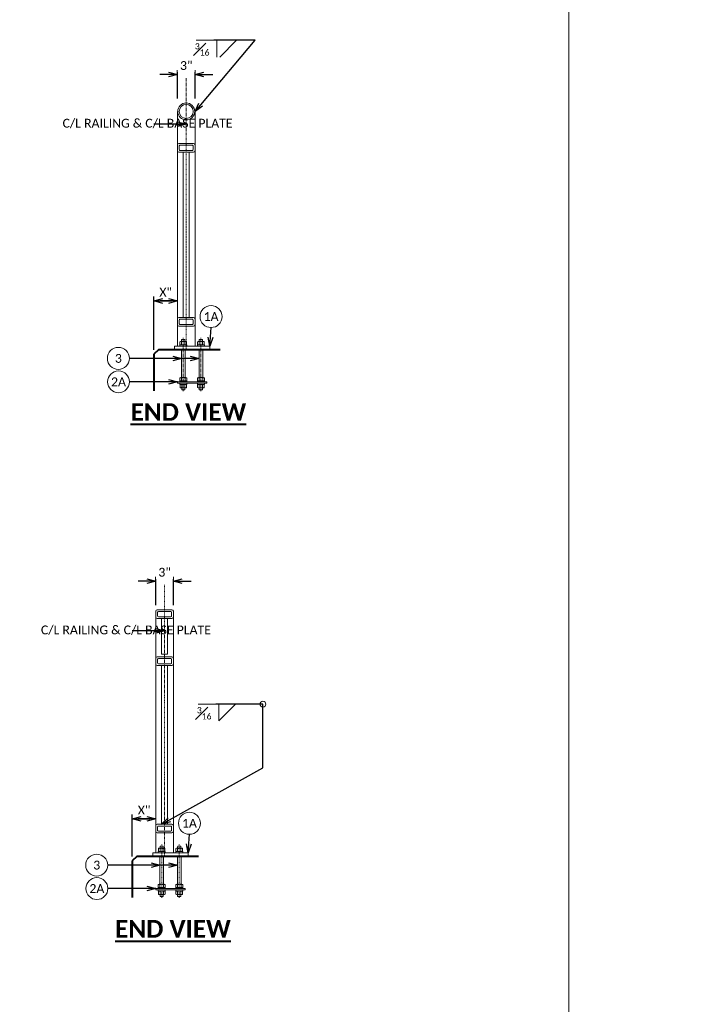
# Model space of a CAD drawing. Extents: x 5346 to 6997, y 23474 to 24083.
# Tile 19 of 25: x 6294 to 6410, y 23802 to 23970. Entities that reach past the tile are written whole.
import ezdxf
from ezdxf import colors
from ezdxf.entities.mleader import LeaderData, LeaderLine
from ezdxf.math import Vec2, Vec3

# ---------------------------------------------------------------- set-up
doc = ezdxf.new("R2010")
doc.units = 0
doc.header["$MEASUREMENT"] = 0
doc.linetypes.add('Wisdot4', pattern=[0.28125, 0.125, -0.0625, 0.03125, -0.0625])
for name, color, linetype, lineweight in [('B_ANNO_DIM', 7, 'Continuous', 18), ('B_ANNO_TEXT', 7, 'Continuous', 18), ('B_ANNO_TEXT_TITLE', 7, 'Continuous', 40), ('B_CNTR', 1, 'Wisdot4', 18), ('B_CONC_PPT', 12, 'Continuous', 40), ('B_STEEL', 92, 'Continuous', 18), ('B_STEEL_BOLT', 3, 'Continuous', 18)]:
    doc.layers.add(name, color=color, linetype=linetype, lineweight=lineweight)
doc.layers.add('B_ANNO_NOPLOT', color=47, linetype='Continuous', lineweight=18, plot=False)
doc.styles.add('Annotative', font='calibri.ttf', dxfattribs={"height": 0.0625})
doc.styles.get("Standard").update_dxf_attribs({"font": 'calibri.ttf'})
doc.styles.add('Title', font='calibrib.ttf', dxfattribs={"height": 0.125})
doc.dimstyles.new('Annotative', dxfattribs={"dimscale": 0, "dimtxt": 0.0625, "dimasz": 0.0625, "dimexe": 0.03125, "dimexo": 0.03125, "dimgap": 0.03125, "dimtad": 1, "dimdec": 3, "dimzin": 3, "dimdsep": 46, "dimlunit": 4, "dimtxsty": 'Standard', "dimblk": 'OPEN30', "dimcen": 0.03125, "dimaunit": 1, "dimadec": 0, "dimazin": 3, "dimtfac": 0.75, "dimtdec": 3, "dimtofl": 0, "dimtmove": 0, "dimatfit": 3, "dimldrblk": 'OPEN30', "dimfxl": 1, "dimtfill": 1, "dimfrac": 1, "dimtolj": 1, "dimtzin": 0, "dimarcsym": 0})
doc.dimstyles.get("Standard").update_dxf_attribs({"dimtxt": 0.0625, "dimasz": 0.0625, "dimexe": 0.03125, "dimexo": 0.03125, "dimgap": 0.03125, "dimtad": 1, "dimdec": 3, "dimzin": 3, "dimdsep": 46, "dimlunit": 4, "dimtxsty": 'Standard', "dimblk": 'OPEN30', "dimcen": 0.03125, "dimaunit": 1, "dimadec": 0, "dimazin": 3, "dimtfac": 0.75, "dimtdec": 3, "dimtofl": 0, "dimtmove": 0, "dimatfit": 3, "dimldrblk": 'OPEN30', "dimfxl": 1, "dimtfill": 1, "dimfrac": 1, "dimtolj": 1, "dimtzin": 0, "dimarcsym": 0})

# ---------------------------------------------------------------- blocks, each defined once
blk = doc.blocks.new('_Open30')
at = {"color": 0, "linetype": 'ByBlock', "lineweight": -2}
for p, q in [((-1, 0.27), (0, 0)), ((0, 0), (-1, -0.27)), ((0, 0), (-1, 0))]:
    blk.add_line(p, q, dxfattribs=at)
blk = doc.blocks.new('*D192')
at = {"layer": 'B_ANNO_DIM', "color": 0, "lineweight": -2, "transparency": 16777216}
for p, q in [((6316.66, 23913.8), (6316.66, 23922.86)), ((6319.16, 23922.11), (6317.66, 23922.11)), ((6318.16, 23922.11), (6319.66, 23922.11))]:
    blk.add_line(p, q, dxfattribs=at)
at = {"layer": 'Defpoints', "color": 0, "transparency": 16777216}
for p in [(6320.66, 23922.11), (6320.66, 23922.11), (6316.66, 23913.05)]:
    blk.add_point(p, dxfattribs=at)
at = {"layer": 'B_ANNO_DIM', "color": 0, "lineweight": -2, "transparency": 16777216, "xscale": 1.5, "yscale": 1.5, "zscale": 1.5, "rotation": 180}
blk.add_blockref('_Open30', (6316.66, 23922.11), dxfattribs=at)
at = {"layer": 'B_ANNO_DIM', "color": 0, "lineweight": -2, "transparency": 16777216, "xscale": 1.5, "yscale": 1.5, "zscale": 1.5}
blk.add_blockref('_Open30', (6320.66, 23922.11), dxfattribs=at)
at = {"layer": 'B_ANNO_DIM', "color": 0, "transparency": 16777216, "insert": (6318.66, 23923.61), "char_height": 1.5, "attachment_point": 5}
blk.add_mtext('\\A1;X"', dxfattribs=at)
blk = doc.blocks.new('*D193')
at = {"layer": 'B_ANNO_DIM', "color": 0, "lineweight": -2, "transparency": 16777216}
for p, q in [((6319.16, 23960.65), (6317.66, 23960.65)), ((6320.66, 23956.55), (6320.66, 23961.4)), ((6323.66, 23956.55), (6323.66, 23961.4)), ((6325.16, 23960.65), (6326.66, 23960.65))]:
    blk.add_line(p, q, dxfattribs=at)
at = {"layer": 'Defpoints', "color": 0, "transparency": 16777216}
for p in [(6320.66, 23955.8), (6323.66, 23955.8)]:
    blk.add_point(p, dxfattribs=at)
at = {"layer": 'B_ANNO_DIM', "color": 0, "lineweight": -2, "transparency": 16777216, "xscale": 1.5, "yscale": 1.5, "zscale": 1.5}
blk.add_blockref('_Open30', (6320.66, 23960.65), dxfattribs=at)
at = {"layer": 'B_ANNO_DIM', "color": 0, "lineweight": -2, "transparency": 16777216, "xscale": 1.5, "yscale": 1.5, "zscale": 1.5, "rotation": 180}
blk.add_blockref('_Open30', (6323.66, 23960.65), dxfattribs=at)
at = {"layer": 'B_ANNO_DIM', "color": 0, "transparency": 16777216, "insert": (6322.16, 23962.17), "char_height": 1.5, "attachment_point": 5, "bg_fill": 3, "box_fill_scale": 1.25, "bg_fill_color": 256, "bg_fill_true_color": 13158600, "bg_fill_transparency": 0}
blk.add_mtext('\\A1;3"', dxfattribs=at)
at = {"layer": 'Defpoints', "color": 0, "transparency": 16777216}
blk.add_point((6323.66, 23960.65), dxfattribs=at)
blk = doc.blocks.new('*D194')
at = {"layer": 'B_ANNO_DIM', "color": 0, "lineweight": -2, "transparency": 16777216}
for p, q in [((6312.98, 23827.56), (6312.98, 23834.71)), ((6315.47, 23833.96), (6313.97, 23833.96)), ((6314.48, 23833.96), (6315.98, 23833.96))]:
    blk.add_line(p, q, dxfattribs=at)
at = {"layer": 'Defpoints', "color": 0, "transparency": 16777216}
for p in [(6316.97, 23833.96), (6316.97, 23833.96), (6312.98, 23826.81)]:
    blk.add_point(p, dxfattribs=at)
at = {"layer": 'B_ANNO_DIM', "color": 0, "lineweight": -2, "transparency": 16777216, "xscale": 1.5, "yscale": 1.5, "zscale": 1.5, "rotation": 180}
blk.add_blockref('_Open30', (6312.98, 23833.96), dxfattribs=at)
at = {"layer": 'B_ANNO_DIM', "color": 0, "lineweight": -2, "transparency": 16777216, "xscale": 1.5, "yscale": 1.5, "zscale": 1.5}
blk.add_blockref('_Open30', (6316.97, 23833.96), dxfattribs=at)
at = {"layer": 'B_ANNO_DIM', "color": 0, "transparency": 16777216, "insert": (6314.98, 23835.46), "char_height": 1.5, "attachment_point": 5}
blk.add_mtext('\\A1;X"', dxfattribs=at)
blk = doc.blocks.new('*D195')
at = {"layer": 'B_ANNO_DIM', "color": 0, "lineweight": -2, "transparency": 16777216}
for p, q in [((6316.97, 23870.32), (6316.97, 23875.16)), ((6319.97, 23870.32), (6319.97, 23875.16)), ((6315.47, 23874.41), (6313.97, 23874.41)), ((6321.47, 23874.41), (6322.97, 23874.41))]:
    blk.add_line(p, q, dxfattribs=at)
at = {"layer": 'Defpoints', "color": 0, "transparency": 16777216}
for p in [(6316.97, 23869.57), (6319.97, 23869.57)]:
    blk.add_point(p, dxfattribs=at)
at = {"layer": 'B_ANNO_DIM', "color": 0, "lineweight": -2, "transparency": 16777216, "xscale": 1.5, "yscale": 1.5, "zscale": 1.5}
blk.add_blockref('_Open30', (6316.97, 23874.41), dxfattribs=at)
at = {"layer": 'B_ANNO_DIM', "color": 0, "lineweight": -2, "transparency": 16777216, "xscale": 1.5, "yscale": 1.5, "zscale": 1.5, "rotation": 180}
blk.add_blockref('_Open30', (6319.97, 23874.41), dxfattribs=at)
at = {"layer": 'B_ANNO_DIM', "color": 0, "transparency": 16777216, "insert": (6318.47, 23875.93), "char_height": 1.5, "attachment_point": 5, "bg_fill": 3, "box_fill_scale": 1.25, "bg_fill_color": 256, "bg_fill_true_color": 13158600, "bg_fill_transparency": 0}
blk.add_mtext('\\A1;3"', dxfattribs=at)
at = {"layer": 'Defpoints', "color": 0, "transparency": 16777216}
blk.add_point((6319.97, 23874.41), dxfattribs=at)

msp = doc.modelspace()

# ---------------------------------------------------------------- linework, layer by layer
at = {"layer": 'B_ANNO_DIM'}
for p, q in [((6326.8566, 23966.4744), (6323.867, 23966.4744)), ((6327.871, 23963.6224), (6330.71, 23966.4744)), ((6327.1937, 23853.4866), (6324.2041, 23853.4866))]:
    msp.add_line(p, q, dxfattribs=at)
msp.add_lwpolyline([(6327.7081, 23853.4866), (6327.7081, 23850.6346), (6330.5471, 23853.4866)], dxfattribs=at)
for centre, radius in [((6326.387, 23919.4566), 1.8717), ((6310.6051, 23912.3338), 1.8717), ((6310.6291, 23908.3488), 1.8717), ((6335.2097, 23853.4866), 0.5078), ((6322.7023, 23833.2132), 1.8717), ((6306.9205, 23826.0905), 1.8717), ((6306.9445, 23822.1055), 1.8717)]:
    msp.add_circle(centre, radius, dxfattribs=at)
at = {"layer": 'B_ANNO_NOPLOT'}
msp.add_lwpolyline([(6126.7554, 24078.1369), (6387.304, 24078.1369), (6387.304, 23497.7436), (6126.7554, 23497.7436)], close=True, dxfattribs=at)
at = {"layer": 'B_CNTR'}
for p, q in [((6322.168, 23913.8068), (6322.168, 23960.0564)), ((6321.6619, 23906.7856), (6321.6619, 23915.9063)), ((6324.6619, 23906.7856), (6324.6619, 23915.9063)), ((6318.4833, 23827.5634), (6318.4833, 23873.817)), ((6317.9772, 23820.5423), (6317.9772, 23829.663)), ((6320.9772, 23820.5423), (6320.9772, 23829.663))]:
    msp.add_line(p, q, dxfattribs=at)
at = {"layer": 'B_CONC_PPT'}
for p, q in [((6317.414, 23913.8048), (6316.664, 23913.0548)), ((6327.914, 23913.8048), (6317.414, 23913.8048)), ((6316.664, 23913.0548), (6316.664, 23906.8048)), ((6313.7293, 23827.5615), (6312.9793, 23826.8115)), ((6312.9793, 23826.8115), (6312.9793, 23820.5615)), ((6324.2293, 23827.5615), (6313.7293, 23827.5615))]:
    msp.add_line(p, q, dxfattribs=at)
at = {"layer": 'B_STEEL'}
for p, q in [((6320.6558, 23954.3674), (6320.6558, 23914.4365)), ((6323.6558, 23954.3674), (6323.6558, 23914.435)), ((6321.6558, 23947.4299), (6321.6558, 23919.3048)), ((6322.6558, 23947.4299), (6322.6558, 23919.3048)), ((6316.9712, 23868.3155), (6316.9712, 23828.1931)), ((6319.9712, 23868.3155), (6319.9712, 23828.1917)), ((6317.9712, 23868.0655), (6317.9712, 23862.003)), ((6318.9712, 23868.0655), (6318.9712, 23862.003)), ((6317.9712, 23860.0655), (6317.9712, 23833.0615)), ((6318.9712, 23860.0655), (6318.9712, 23833.0615))]:
    msp.add_line(p, q, dxfattribs=at)
at = {"layer": 'B_STEEL', "lineweight": 13}
for p, q in [((6320.7183, 23954.3674), (6320.6558, 23954.3674)), ((6323.5933, 23954.3674), (6323.6558, 23954.3674)), ((6317.9712, 23862.003), (6318.9712, 23862.003))]:
    msp.add_line(p, q, dxfattribs=at)
for points in [[(6320.9058, 23947.4299), (6323.4058, 23947.4299, 0.41421356), (6323.6558, 23947.6799), (6323.6558, 23948.6799, 0.41421356), (6323.4058, 23948.9299), (6320.9058, 23948.9299, 0.41421356), (6320.6558, 23948.6799), (6320.6558, 23947.6799, 0.41421356)], [(6321.0933, 23947.7424), (6323.2183, 23947.7424, 0.41421356), (6323.3433, 23947.8674), (6323.3433, 23948.4924, 0.41421356), (6323.2183, 23948.6174), (6321.0933, 23948.6174, 0.41421356), (6320.9683, 23948.4924), (6320.9683, 23947.8674, 0.41421356)], [(6323.4058, 23917.8048, 0.41421356), (6323.6558, 23918.0548), (6323.6558, 23919.0548, 0.41421356), (6323.4058, 23919.3048), (6320.9058, 23919.3048, 0.41421356), (6320.6558, 23919.0548), (6320.6558, 23918.0548, 0.41421356), (6320.9058, 23917.8048)], [(6323.2183, 23918.1173, 0.41421356), (6323.3433, 23918.2423), (6323.3433, 23918.8673, 0.41421356), (6323.2183, 23918.9923), (6321.0933, 23918.9923, 0.41421356), (6320.9683, 23918.8673), (6320.9683, 23918.2423, 0.41421356), (6321.0933, 23918.1173)], [(6317.2212, 23860.0655), (6319.7212, 23860.0655, 0.41421356), (6319.9712, 23860.3155), (6319.9712, 23861.3155, 0.41421356), (6319.7212, 23861.5655), (6317.2212, 23861.5655, 0.41421356), (6316.9712, 23861.3155), (6316.9712, 23860.3155, 0.41421356)], [(6317.4087, 23860.378), (6319.5337, 23860.378, 0.41421356), (6319.6587, 23860.503), (6319.6587, 23861.128, 0.41421356), (6319.5337, 23861.253), (6317.4087, 23861.253, 0.41421356), (6317.2837, 23861.128), (6317.2837, 23860.503, 0.41421356)], [(6319.7212, 23831.5615, 0.41421356), (6319.9712, 23831.8115), (6319.9712, 23832.8115, 0.41421356), (6319.7212, 23833.0615), (6317.2212, 23833.0615, 0.41421356), (6316.9712, 23832.8115), (6316.9712, 23831.8115, 0.41421356), (6317.2212, 23831.5615)], [(6319.5337, 23831.874, 0.41421356), (6319.6587, 23831.999), (6319.6587, 23832.624, 0.41421356), (6319.5337, 23832.749), (6317.4087, 23832.749, 0.41421356), (6317.2837, 23832.624), (6317.2837, 23831.999, 0.41421356), (6317.4087, 23831.874)]]:
    msp.add_lwpolyline(points, format="xyb", close=True, dxfattribs=at)
at = {"layer": 'B_STEEL', "flags": 128}
for points in [[(6320.1558, 23914.4367), (6320.1558, 23913.8077), (6326.164, 23913.8048), (6326.164, 23914.4338), (6320.1558, 23914.4367)], [(6316.4712, 23828.1934), (6316.4712, 23827.5644), (6322.4793, 23827.5615), (6322.4793, 23828.1905), (6316.4712, 23828.1934)]]:
    msp.add_lwpolyline(points, close=True, dxfattribs=at)
for points in [[(6320.6619, 23908.1073), (6325.6619, 23908.1073), (6325.6619, 23908.3553), (6320.6619, 23908.3553), (6320.6619, 23908.1073)], [(6316.9772, 23821.864), (6321.9772, 23821.864), (6321.9772, 23822.112), (6316.9772, 23822.112), (6316.9772, 23821.864)]]:
    msp.add_lwpolyline(points, dxfattribs=at)
at = {"layer": 'B_STEEL_BOLT'}
for p, q in [((6321.3757, 23915.1691), (6321.3757, 23914.6601)), ((6321.9401, 23915.1691), (6321.9401, 23914.6601)), ((6324.3797, 23915.1691), (6324.3797, 23914.6601)), ((6324.9441, 23915.1691), (6324.9441, 23914.6601)), ((6321.3499, 23909.0713), (6321.3499, 23913.8113)), ((6321.9739, 23909.0713), (6321.9739, 23913.8113)), ((6324.3499, 23909.0713), (6324.3499, 23913.8113)), ((6324.9739, 23909.0713), (6324.9739, 23913.8113)), ((6321.1579, 23908.4993), (6321.1579, 23908.4553)), ((6321.2238, 23909.0713), (6322.096, 23909.0713)), ((6321.3699, 23908.9957), (6321.3699, 23908.4993)), ((6321.9499, 23908.9953), (6321.9499, 23908.4993)), ((6322.1619, 23908.4993), (6322.1619, 23908.4553)), ((6324.1619, 23908.4993), (6324.1619, 23908.4553)), ((6324.2278, 23909.0713), (6325.1, 23909.0713)), ((6324.3739, 23908.9957), (6324.3739, 23908.4993)), ((6324.9539, 23908.9953), (6324.9539, 23908.4993)), ((6325.1659, 23908.4993), (6325.1659, 23908.4553)), ((6321.3796, 23907.3736), (6321.3796, 23907.8825)), ((6321.9441, 23907.3736), (6321.9441, 23907.8825)), ((6324.3796, 23907.3736), (6324.3796, 23907.8825)), ((6324.9441, 23907.3736), (6324.9441, 23907.8825)), ((6317.691, 23828.9257), (6317.691, 23828.4168)), ((6318.2555, 23828.9257), (6318.2555, 23828.4168)), ((6320.695, 23828.9257), (6320.695, 23828.4168)), ((6321.2595, 23828.9257), (6321.2595, 23828.4168)), ((6317.6652, 23822.828), (6317.6652, 23827.568)), ((6318.2892, 23822.828), (6318.2892, 23827.568)), ((6320.6652, 23822.828), (6320.6652, 23827.568)), ((6321.2892, 23822.828), (6321.2892, 23827.568)), ((6317.4732, 23822.256), (6317.4732, 23822.212)), ((6317.5392, 23822.828), (6318.4114, 23822.828)), ((6317.6852, 23822.7523), (6317.6852, 23822.256)), ((6317.695, 23821.1302), (6317.695, 23821.6392)), ((6318.2595, 23821.1302), (6318.2595, 23821.6392)), ((6318.2652, 23822.752), (6318.2652, 23822.256)), ((6318.4772, 23822.256), (6318.4772, 23822.212)), ((6320.4772, 23822.256), (6320.4772, 23822.212)), ((6320.5432, 23822.828), (6321.4154, 23822.828)), ((6320.6892, 23822.7523), (6320.6892, 23822.256)), ((6320.695, 23821.1302), (6320.695, 23821.6392)), ((6321.2595, 23821.1302), (6321.2595, 23821.6392)), ((6321.2692, 23822.752), (6321.2692, 23822.256)), ((6321.4812, 23822.256), (6321.4812, 23822.212))]:
    msp.add_line(p, q, dxfattribs=at)
for points in [[(6321.0934, 23914.6728), (6321.0934, 23915.1564), (6321.1732, 23915.1963), (6322.1426, 23915.1963), (6322.2224, 23915.1564), (6322.2224, 23914.6728), (6322.1426, 23914.6329), (6321.1732, 23914.6329)], [(6321.3784, 23915.1963), (6321.3784, 23915.4733), (6321.4184, 23915.5531), (6321.8974, 23915.5531), (6321.9374, 23915.4733), (6321.9374, 23915.1963)], [(6324.0974, 23914.6728), (6324.0974, 23915.1564), (6324.1772, 23915.1963), (6325.1466, 23915.1963), (6325.2264, 23915.1564), (6325.2264, 23914.6728), (6325.1466, 23914.6329), (6324.1772, 23914.6329)], [(6324.3824, 23915.1963), (6324.3824, 23915.4733), (6324.4224, 23915.5531), (6324.9014, 23915.5531), (6324.9414, 23915.4733), (6324.9414, 23915.1963)], [(6321.0459, 23914.4353), (6321.0459, 23914.6329), (6322.2699, 23914.6329), (6322.2699, 23914.4353)], [(6324.0499, 23914.4353), (6324.0499, 23914.6329), (6325.2739, 23914.6329), (6325.2739, 23914.4353)], [(6322.2739, 23908.1073), (6322.2739, 23907.9098), (6321.0499, 23907.9098), (6321.0499, 23908.1073)], [(6322.2264, 23907.8699), (6322.2264, 23907.3863), (6322.1465, 23907.3463), (6321.1772, 23907.3463), (6321.0974, 23907.3863), (6321.0974, 23907.8699), (6321.1772, 23907.9098), (6322.1465, 23907.9098)], [(6321.9413, 23907.3463), (6321.9414, 23907.0694), (6321.9014, 23906.9895), (6321.4224, 23906.9895), (6321.3824, 23907.0694), (6321.3824, 23907.3463)], [(6325.2739, 23908.1073), (6325.2739, 23907.9098), (6324.0499, 23907.9098), (6324.0499, 23908.1073)], [(6325.2264, 23907.8699), (6325.2264, 23907.3863), (6325.1465, 23907.3463), (6324.1772, 23907.3463), (6324.0974, 23907.3863), (6324.0974, 23907.8699), (6324.1772, 23907.9098), (6325.1465, 23907.9098)], [(6324.9413, 23907.3463), (6324.9414, 23907.0694), (6324.9014, 23906.9895), (6324.4224, 23906.9895), (6324.3824, 23907.0694), (6324.3824, 23907.3463)], [(6317.3612, 23828.192), (6317.3612, 23828.3895), (6318.5853, 23828.3895), (6318.5852, 23828.192)], [(6317.4088, 23828.4294), (6317.4088, 23828.913), (6317.4886, 23828.953), (6318.4579, 23828.953), (6318.5378, 23828.913), (6318.5378, 23828.4294), (6318.4579, 23828.3895), (6317.4886, 23828.3895)], [(6317.6938, 23828.953), (6317.6938, 23829.2299), (6317.7337, 23829.3098), (6318.2128, 23829.3098), (6318.2527, 23829.2299), (6318.2527, 23828.953)], [(6320.3652, 23828.192), (6320.3652, 23828.3895), (6321.5893, 23828.3895), (6321.5892, 23828.192)], [(6320.4128, 23828.4294), (6320.4128, 23828.913), (6320.4926, 23828.953), (6321.4619, 23828.953), (6321.5418, 23828.913), (6321.5418, 23828.4294), (6321.4619, 23828.3895), (6320.4926, 23828.3895)], [(6320.6978, 23828.953), (6320.6978, 23829.2299), (6320.7377, 23829.3098), (6321.2168, 23829.3098), (6321.2567, 23829.2299), (6321.2567, 23828.953)], [(6318.5892, 23821.864), (6318.5892, 23821.6664), (6317.3652, 23821.6664), (6317.3652, 23821.864)], [(6318.5417, 23821.6265), (6318.5417, 23821.1429), (6318.4619, 23821.103), (6317.4926, 23821.103), (6317.4127, 23821.1429), (6317.4127, 23821.6265), (6317.4926, 23821.6664), (6318.4619, 23821.6664)], [(6321.5892, 23821.864), (6321.5892, 23821.6664), (6320.3652, 23821.6664), (6320.3652, 23821.864)], [(6321.5417, 23821.6265), (6321.5417, 23821.1429), (6321.4619, 23821.103), (6320.4926, 23821.103), (6320.4127, 23821.1429), (6320.4127, 23821.6265), (6320.4926, 23821.6664), (6321.4619, 23821.6664)], [(6318.2567, 23821.103), (6318.2567, 23820.826), (6318.2168, 23820.7461), (6317.7377, 23820.7461), (6317.6978, 23820.826), (6317.6978, 23821.103)], [(6321.2567, 23821.103), (6321.2567, 23820.826), (6321.2168, 23820.7461), (6320.7377, 23820.7461), (6320.6978, 23820.826), (6320.6978, 23821.103)]]:
    msp.add_lwpolyline(points, close=True, dxfattribs=at)
for points in [[(6322.2699, 23908.3553), (6322.2699, 23908.4553), (6321.0459, 23908.4553), (6321.0459, 23908.3553)], [(6325.2739, 23908.3553), (6325.2739, 23908.4553), (6324.0499, 23908.4553), (6324.0499, 23908.3553)], [(6318.5852, 23822.112), (6318.5852, 23822.212), (6317.3612, 23822.212), (6317.3612, 23822.112)], [(6321.5892, 23822.112), (6321.5892, 23822.212), (6320.3652, 23822.212), (6320.3652, 23822.112)]]:
    msp.add_lwpolyline(points, dxfattribs=at)
for points in [[(6322.2419, 23908.4993), (6322.2419, 23908.9957, 0.51925474), (6321.9499, 23908.9953, 0.26121213), (6321.3699, 23908.9957, 0.51925474), (6321.0779, 23908.9953), (6321.0779, 23908.4993)], [(6325.2459, 23908.4993), (6325.2459, 23908.9957, 0.51925474), (6324.9539, 23908.9953, 0.26121213), (6324.3739, 23908.9957, 0.51925474), (6324.0819, 23908.9953), (6324.0819, 23908.4993)], [(6318.5572, 23822.256), (6318.5572, 23822.7523, 0.51925474), (6318.2652, 23822.752, 0.26121213), (6317.6852, 23822.7523, 0.51925474), (6317.3932, 23822.752), (6317.3932, 23822.256)], [(6321.5612, 23822.256), (6321.5612, 23822.7523, 0.51925474), (6321.2692, 23822.752, 0.26121213), (6320.6892, 23822.7523, 0.51925474), (6320.3972, 23822.752), (6320.3972, 23822.256)]]:
    msp.add_lwpolyline(points, format="xyb", close=True, dxfattribs=at)
for centre, radius, start, end in [((6320.9172, 23912.5305), 2.6781, 80.143384, 84.513779), ((6321.6579, 23913.7217), 1.4746, 78.96544, 101.03456), ((6322.3986, 23912.5305), 2.6781, 95.486221, 99.856616), ((6323.9212, 23912.5305), 2.6781, 80.143384, 84.513779), ((6324.6619, 23913.7217), 1.4746, 78.96544, 101.03456), ((6325.4026, 23912.5305), 2.6781, 95.486221, 99.856616), ((6320.9172, 23917.2987), 2.6781, 275.486221, 279.856616), ((6321.6579, 23916.1075), 1.4746, 258.96544, 281.03456), ((6322.3986, 23917.2987), 2.6781, 260.143384, 264.513779), ((6323.9212, 23917.2987), 2.6781, 275.486221, 279.856616), ((6324.6619, 23916.1075), 1.4746, 258.96544, 281.03456), ((6325.4026, 23917.2987), 2.6781, 260.143384, 264.513779), ((6320.9212, 23905.2439), 2.6781, 80.143384, 84.513779), ((6320.9212, 23910.0122), 2.6781, 275.486221, 279.856616), ((6321.6619, 23906.4351), 1.4746, 78.96544, 101.03456), ((6321.6619, 23908.821), 1.4746, 258.96544, 281.03456), ((6322.4026, 23905.2439), 2.6781, 95.486221, 99.856616), ((6322.4026, 23910.0122), 2.6781, 260.143384, 264.513779), ((6323.9212, 23905.2439), 2.6781, 80.143384, 84.513779), ((6323.9212, 23910.0122), 2.6781, 275.486221, 279.856616), ((6324.6619, 23906.4351), 1.4746, 78.96544, 101.03456), ((6324.6619, 23908.821), 1.4746, 258.96544, 281.03456), ((6325.4026, 23905.2439), 2.6781, 95.486221, 99.856616), ((6325.4026, 23910.0122), 2.6781, 260.143384, 264.513779), ((6317.2326, 23826.2871), 2.6781, 80.143384, 84.513779), ((6317.2326, 23831.0554), 2.6781, 275.486221, 279.856616), ((6317.9733, 23827.4783), 1.4746, 78.96544, 101.03456), ((6317.9733, 23829.8641), 1.4746, 258.96544, 281.03456), ((6318.714, 23826.2871), 2.6781, 95.486221, 99.856616), ((6318.714, 23831.0554), 2.6781, 260.143384, 264.513779), ((6320.2366, 23826.2871), 2.6781, 80.143384, 84.513779), ((6320.2366, 23831.0554), 2.6781, 275.486221, 279.856616), ((6320.9773, 23827.4783), 1.4746, 78.96544, 101.03456), ((6320.9773, 23829.8641), 1.4746, 258.96544, 281.03456), ((6321.718, 23826.2871), 2.6781, 95.486221, 99.856616), ((6321.718, 23831.0554), 2.6781, 260.143384, 264.513779), ((6317.2365, 23819.0006), 2.6781, 80.143384, 84.513779), ((6317.9772, 23820.1918), 1.4746, 78.96544, 101.03456), ((6318.7179, 23819.0006), 2.6781, 95.486221, 99.856616), ((6320.2365, 23819.0006), 2.6781, 80.143384, 84.513779), ((6320.9772, 23820.1918), 1.4746, 78.96544, 101.03456), ((6321.7179, 23819.0006), 2.6781, 95.486221, 99.856616), ((6317.2365, 23823.7688), 2.6781, 275.486221, 279.856616), ((6317.9772, 23822.5776), 1.4746, 258.96544, 281.03456), ((6318.7179, 23823.7688), 2.6781, 260.143384, 264.513779), ((6320.2365, 23823.7688), 2.6781, 275.486221, 279.856616), ((6320.9772, 23822.5776), 1.4746, 258.96544, 281.03456), ((6321.7179, 23823.7688), 2.6781, 260.143384, 264.513779)]:
    msp.add_arc(centre, radius, start, end, dxfattribs=at)

# ---------------------------------------------------------------- texts
at = {"layer": 'B_ANNO_TEXT', "char_height": 1.5, "attachment_point": 5, "line_spacing_factor": 0.8, "style": 'Annotative'}
for s, insert in [('1A', (6326.387, 23919.4566)), ('3', (6310.6051, 23912.3328)), ('2A', (6310.6291, 23908.3488)), ('1A', (6322.7023, 23833.2132)), ('3', (6306.9205, 23826.0895)), ('2A', (6306.9445, 23822.1055))]:
    msp.add_mtext(s, dxfattribs=dict(at, insert=insert))
at = {"layer": 'B_ANNO_TEXT_TITLE', "char_height": 3, "attachment_point": 1, "line_spacing_factor": 0.8, "style": 'Title'}
for insert in [(6312.6858, 23904.714), (6310.0457, 23816.7476)]:
    msp.add_mtext('{\\LEND VIEW}', dxfattribs=dict(at, insert=insert))

# ---------------------------------------------------------------- dimensions: what is measured, and where the dimension line sits
at = {"layer": 'B_ANNO_DIM'}
for base, p1, p2, picture, middle in [((6320.6558, 23922.1061), (6316.664, 23913.0548), (6320.6558, 23922.1061), '*D192', (6318.6599, 23922.1061)), ((6316.9712, 23833.9605), (6312.9793, 23826.8115), (6316.9712, 23833.9605), '*D194', (6314.9752, 23833.9605))]:
    dim = msp.add_linear_dim(base=base, p1=p1, p2=p2, angle=360, text='X"', dimstyle='Annotative', override={"dimtfill": 0}, dxfattribs=at)
    dim.commit()
    dim.dimension.update_dxf_attribs({"geometry": picture, "text_midpoint": middle, "dimtype": 160})

# ---------------------------------------------------------------- leaders
for points in [[(6326.164, 23914.4338), (6326.387, 23917.5848)], [(6321.3499, 23912.3332), (6312.4769, 23912.3338)], [(6324.3499, 23912.3337), (6321.3499, 23912.3332)], [(6320.6619, 23908.3488), (6312.5009, 23908.3488)], [(6322.4793, 23828.1905), (6322.7023, 23831.3415)], [(6317.6652, 23826.0898), (6308.7922, 23826.0905)], [(6320.6652, 23826.0903), (6317.6652, 23826.0898)], [(6316.9772, 23822.1055), (6308.8162, 23822.1055)]]:
    msp.add_leader(points, dimstyle='Standard', override={"dimscale": 24}, dxfattribs=at)
ml = msp.add_multileader_mtext('Standard', dxfattribs=at)
ml.set_content('C/L RAILING & C/L BASE PLATE', color=256)
ml.set_leader_properties()
ml.set_arrow_properties(name='OPEN30')
ml.build(insert=Vec2(0, 0))
ml.multileader.update_dxf_attribs({"dogleg_length": 0.0625, "arrow_head_size": 1.5, "scale": 24})
ctx = ml.context
ctx.base_point, ctx.scale, ctx.char_height, ctx.arrow_head_size, ctx.landing_gap_size, ctx.plane_origin = Vec3(6300.3581, 23952.2002), 24, 1.5, 1.5, 0.75, Vec3(6322.168, 23952.2002)
notes = []
notes.append((ctx, [(0, (1, 1, 0), (6318.1354, 23952.2002), (-1, 0), 1.5, [(0, [(6322.168, 23952.2002)], 0, [])])]))
ctx.mtext.insert, ctx.mtext.width, ctx.mtext.flow_direction = Vec3(6301.1081, 23953.1124), 15.588535, 5
ml = msp.add_multileader_mtext('Standard', dxfattribs=at)
ml.set_content('C/L RAILING & C/L BASE PLATE', color=256)
ml.set_leader_properties()
ml.set_arrow_properties(name='OPEN30')
ml.build(insert=Vec2(0, 0))
ml.multileader.update_dxf_attribs({"dogleg_length": 0.0625, "arrow_head_size": 1.5, "scale": 24})
ctx = ml.context
ctx.base_point, ctx.scale, ctx.char_height, ctx.arrow_head_size, ctx.landing_gap_size, ctx.plane_origin = Vec3(6296.6734, 23865.9608), 24, 1.5, 1.5, 0.75, Vec3(6318.4833, 23865.9608)
notes.append((ctx, [(0, (1, 1, 0), (6314.4508, 23865.9608), (-1, 0), 1.5, [(0, [(6318.4833, 23865.9608)], 0, [])])]))
ctx.mtext.insert, ctx.mtext.width, ctx.mtext.flow_direction = Vec3(6297.4234, 23866.8729), 15.588535, 5
ml = msp.add_multileader_mtext('Standard', dxfattribs=at)
ml.set_content('\\A1;{\\H1x;\\P\\H0.7x;\\S3#16;}', color=256)
ml.set_leader_properties()
ml.set_arrow_properties(name='OPEN30')
ml.build(insert=Vec2(0, 0))
ml.multileader.update_dxf_attribs({"dogleg_length": 0.0625, "arrow_head_size": 1.5, "scale": 24})
ctx = ml.context
ctx.base_point, ctx.scale, ctx.char_height, ctx.arrow_head_size, ctx.landing_gap_size, ctx.plane_origin = Vec3(6323.2179, 23853.4866), 24, 1.5, 1.5, 0.75, Vec3(6323.9929, 23841.3796)
notes.append((ctx, [(0, (1, 1, 0), (6328.6937, 23853.4866), (-1, 0), 1.5, [(0, [(6317.9712, 23833.0615), (6335.2097, 23842.6554), (6335.2097, 23853.4866)], 0, [])])]))
ctx.mtext.insert, ctx.mtext.line_spacing_factor, ctx.mtext.flow_direction = Vec3(6323.9679, 23854.2366), 0.5, 5
for ctx, leaders in notes:
    for number, flags, end, landing, length, lines in leaders:
        leader = LeaderData()
        leader.index, (leader.has_last_leader_line, leader.has_dogleg_vector, leader.attachment_direction) = number, flags
        leader.last_leader_point, leader.dogleg_vector, leader.dogleg_length = Vec3(end), Vec3(landing), length
        for number, points, colour, breaks in lines:
            line = LeaderLine()
            line.index, line.vertices, line.color, line.breaks = number, Vec3.list(points), colors.encode_raw_color(colour), breaks
            leader.lines.append(line)
        ctx.leaders.append(leader)

# ---------------------------------------------------------------- next in the draw order: dimensions: what is measured, and where the dimension line sits
for base, p1, p2, picture, middle in [((6323.6558, 23960.6543), (6320.6558, 23955.8049), (6323.6558, 23955.8049), '*D193', (6322.1558, 23960.6543)), ((6319.9712, 23874.4149), (6316.9712, 23869.5655), (6319.9712, 23869.5655), '*D195', (6318.4712, 23874.4149))]:
    dim = msp.add_linear_dim(base=base, p1=p1, p2=p2, dimstyle='Annotative', dxfattribs=at)
    dim.commit()
    dim.dimension.update_dxf_attribs({"geometry": picture, "text_midpoint": middle, "dimtype": 160})

# ---------------------------------------------------------------- next in the draw order: linework, layer by layer
msp.add_line((6327.371, 23966.4744), (6327.371, 23963.6224), dxfattribs=at)
at = {"layer": 'B_STEEL', "lineweight": 13}
for points in [[(6317.2212, 23868.0655), (6319.7212, 23868.0655, 0.41421356), (6319.9712, 23868.3155), (6319.9712, 23869.3155, 0.41421356), (6319.7212, 23869.5655), (6317.2212, 23869.5655, 0.41421356), (6316.9712, 23869.3155), (6316.9712, 23868.3155, 0.41421356)], [(6317.4087, 23868.378), (6319.5337, 23868.378, 0.41421356), (6319.6587, 23868.503), (6319.6587, 23869.128, 0.41421356), (6319.5337, 23869.253), (6317.4087, 23869.253, 0.41421356), (6317.2837, 23869.128), (6317.2837, 23868.503, 0.41421356)]]:
    msp.add_lwpolyline(points, format="xyb", close=True, dxfattribs=at)
for radius in [1.4375, 1.2082]:
    msp.add_circle((6322.1558, 23954.3674), radius, dxfattribs=at)

# ---------------------------------------------------------------- next in the draw order: leaders
at = {"layer": 'B_ANNO_DIM'}
ml = msp.add_multileader_mtext('Standard', dxfattribs=at)
ml.set_content('\\A1;{\\H1x;\\P\\H0.7x;\\S3#16;}', color=256)
ml.set_leader_properties()
ml.set_arrow_properties(name='OPEN30')
ml.build(insert=Vec2(0, 0))
ml.multileader.update_dxf_attribs({"dogleg_length": 0.0625, "arrow_head_size": 1.5, "scale": 24})
ctx = ml.context
ctx.base_point, ctx.scale, ctx.char_height, ctx.arrow_head_size, ctx.landing_gap_size, ctx.plane_origin = Vec3(6322.8808, 23966.4744), 24, 1.5, 1.5, 0.75, Vec3(6323.6558, 23954.3674)
notes = []
notes.append((ctx, [(0, (1, 1, 0), (6328.3566, 23966.4744), (-1, 0), 1.5, [(0, [(6323.6558, 23954.3674), (6333.9, 23966.4744)], 0, [])])]))
ctx.mtext.insert, ctx.mtext.line_spacing_factor, ctx.mtext.flow_direction = Vec3(6323.6308, 23967.2244), 0.5, 5
for ctx, leaders in notes:
    for number, flags, end, landing, length, lines in leaders:
        leader = LeaderData()
        leader.index, (leader.has_last_leader_line, leader.has_dogleg_vector, leader.attachment_direction) = number, flags
        leader.last_leader_point, leader.dogleg_vector, leader.dogleg_length = Vec3(end), Vec3(landing), length
        for number, points, colour, breaks in lines:
            line = LeaderLine()
            line.index, line.vertices, line.color, line.breaks = number, Vec3.list(points), colors.encode_raw_color(colour), breaks
            leader.lines.append(line)
        ctx.leaders.append(leader)

doc.saveas('drawing.dxf')
